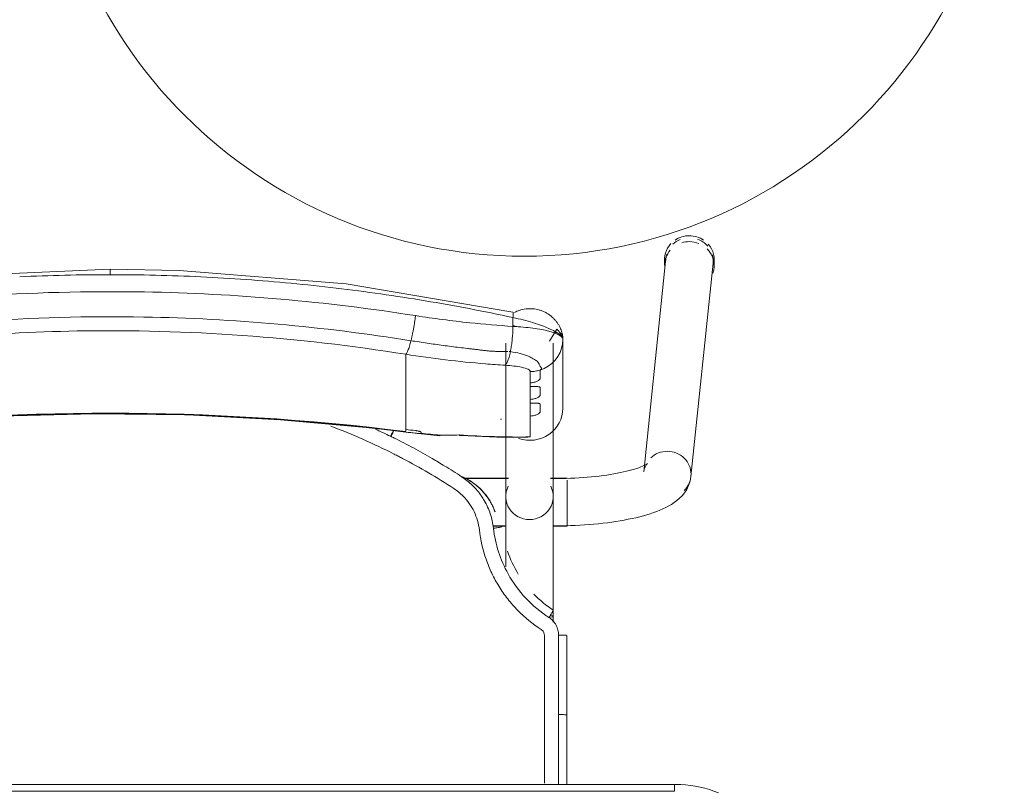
# Model space of a CAD drawing. Header units: metres. Extents: x 3 to 43.5, y -74 to -48.5.
# Tile 122 of 209: x 37.633 to 38.064, y -55.584 to -55.247. Entities that reach past the tile are written whole.
import ezdxf

# ---------------------------------------------------------------- set-up
doc = ezdxf.new("R2010")
doc.units = ezdxf.units.M
doc.layers.add('I-FURN', color=7, linetype='Continuous', lineweight=18)
doc.layers.add('M-MNTG-IDEN', color=1, linetype='Continuous', lineweight=9, true_color=0xff0000)

# ---------------------------------------------------------------- blocks, each defined once
blk = doc.blocks.new('ConjuntoParaAlunoTamanho6 - CJA06_ConjuntoParaAlunoTamanho6-V18-1PAV - FRIGORÍFICA')
at = {"layer": 'I-FURN', "color": 253, "true_color": 0xaaaaaa}
for p, q in [((0.24321, 0.29526), (0.23354, 0.20182)), ((0.24254, 0.29456), (0.24254, 0.29197)), ((0.25413, 0.19969), (0.2638, 0.29312)), ((0.2643, 0.29197), (0.2643, 0.29456)), ((0.1981, 0.22964), (0.1981, 0.25969)), ((0.17315, 0.25812), (0.17315, 0.19097)), ((0.17457, 0.25441), (0.17513, 0.25435)), ((0.19385, 0.19097), (0.19385, 0.25812)), ((0.19685, 0.25395), (0.19754, 0.2558)), ((0.12943, 0.2438), (0.12943, 0.25317)), ((0.19471, 0.25062), (0.1959, 0.25221)), ((0.1959, 0.25221), (0.19685, 0.25395)), ((0.12943, 0.24214), (0.12943, 0.2438)), ((0.12943, 0.24214), (0.12943, 0.23653)), ((0.18386, 0.23904), (0.18386, 0.24073)), ((0.12943, 0.23653), (0.12943, 0.23486)), ((0.12943, 0.23486), (0.12943, 0.22925)), ((0.18386, 0.23176), (0.18386, 0.23345)), ((0.12943, 0.22759), (0.12943, 0.22925)), ((0.12943, 0.22759), (0.12943, 0.22197)), ((0.17076, 0.22479), (0.17118, 0.22478)), ((0.18386, 0.21701), (0.18386, 0.22617)), ((0.12943, 0.22031), (0.12943, 0.22197)), ((0.12946, 0.21915), (0.14434, 0.21757)), ((0.17944, 0.21689), (0.18173, 0.21678)), ((0.17429, 0.19894), (0.15474, 0.19894)), ((0.17429, 0.19879), (0.15494, 0.19879)), ((0.2, 0.19894), (0.19271, 0.19894)), ((0.19385, 0.19879), (0.19271, 0.19879)), ((0.19385, 0.19845), (0.19385, 0.19879)), ((0.19385, 0.19764), (0.19385, 0.19845)), ((0.2, 0.1938), (0.2, 0.19814)), ((0.19385, 0.1916), (0.19385, 0.19367)), ((0.2, 0.18573), (0.2, 0.19364)), ((0.19385, 0.18582), (0.19385, 0.18688)), ((0.19385, 0.18371), (0.19385, 0.18582)), ((0.2, 0.17794), (0.2, 0.1856)), ((0.16757, 0.17809), (0.17268, 0.17809)), ((0.1676, 0.17794), (0.17323, 0.17794)), ((0.19377, 0.17794), (0.2, 0.17794)), ((0.19385, 0.17809), (0.19385, 0.17951)), ((0.19385, 0.13604), (0.19385, 0.13857)), ((0.19983, 0.13021), (0.19982, 0.0953)), ((0.19982, 0.06497), (0.19982, 0.0953)), ((0.247, 0.06497), (-0.247, 0.06497)), ((0.247, 0.06497), (-0.247, 0.06497)), ((0.247, 0.06497), (0.247, 0.06197))]:
    blk.add_line(p, q, dxfattribs=at)
at = {"layer": 'I-FURN', "color": 253, "true_color": 0xaaaaaa, "flags": 128}
for points in [[(0.0001, 0.2904), (-0.07267, 0.28721), (-0.14486, 0.2777), (-0.17603, 0.27161)], [(0.17623, 0.27161), (0.10331, 0.28398), (0.03018, 0.28985), (0.0001, 0.2904)], [(0.17627, 0.2654), (0.17627, 0.26637), (0.17627, 0.26734), (0.17627, 0.26831), (0.17627, 0.26928)], [(0.1981, 0.25971), (0.19792, 0.26092), (0.19739, 0.26208), (0.1954, 0.2642), (0.19227, 0.25896)], [(0.19754, 0.2558), (0.19796, 0.25773), (0.1981, 0.25969)], [(0.1981, 0.25971), (0.1981, 0.2522), (0.1981, 0.24468)], [(0.1981, 0.22964), (0.1981, 0.23715), (0.1981, 0.24467), (0.1981, 0.25218), (0.1981, 0.25969)], [(0.19172, 0.24799), (0.19331, 0.2492), (0.19471, 0.25062)], [(0.18386, 0.24073), (0.18386, 0.24195), (0.18386, 0.24317), (0.18386, 0.24439), (0.18386, 0.24561)], [(0.1881, 0.24628), (0.18997, 0.24701), (0.19172, 0.24799)], [(0.1881, 0.24628), (0.1881, 0.24532), (0.1881, 0.24435), (0.1881, 0.24339), (0.1881, 0.24243)], [(0.18386, 0.23345), (0.18386, 0.23485), (0.18386, 0.23624), (0.18386, 0.23764), (0.18386, 0.23904)], [(0.1881, 0.23868), (0.1881, 0.2378), (0.1881, 0.23692), (0.1881, 0.23603), (0.1881, 0.23515)], [(0.18386, 0.22617), (0.18386, 0.22757), (0.18386, 0.22897), (0.18386, 0.23036), (0.18386, 0.23176)], [(0.1881, 0.23141), (0.1881, 0.23052), (0.1881, 0.22964), (0.1881, 0.22876), (0.1881, 0.22787)], [(-0.12926, 0.21915), (-0.08865, 0.22342), (-0.0479, 0.2261), (-0.00707, 0.22717), (0.03376, 0.22666), (0.07455, 0.22454), (0.11521, 0.22083), (0.12946, 0.21915)], [(0.12943, 0.21937), (0.12943, 0.21961), (0.12943, 0.21984), (0.12943, 0.22007), (0.12943, 0.22031)], [(0.1361, 0.21901), (0.1361, 0.21893), (0.1361, 0.21886), (0.1361, 0.21878), (0.1361, 0.2187)], [(0.15351, 0.21761), (0.16928, 0.2169), (0.18131, 0.21677)], [(0.18173, 0.21678), (0.18279, 0.21686), (0.18386, 0.21701)], [(0.23507, 0.20536), (0.23501, 0.20531), (0.23482, 0.20518), (0.23451, 0.20499), (0.23408, 0.20476), (0.23355, 0.20449), (0.23291, 0.2042), (0.23217, 0.20389), (0.23133, 0.20358), (0.23041, 0.20326), (0.22941, 0.20294), (0.22832, 0.20262), (0.22717, 0.2023), (0.22594, 0.20199), (0.22464, 0.20169), (0.22328, 0.2014), (0.22186, 0.20112), (0.22039, 0.20086), (0.21886, 0.2006), (0.21729, 0.20036), (0.21567, 0.20014), (0.214, 0.19993), (0.2123, 0.19973), (0.21057, 0.19956), (0.2088, 0.1994), (0.207, 0.19926), (0.20518, 0.19913), (0.20334, 0.19903), (0.20148, 0.19894), (0.19961, 0.19888), (0.19772, 0.19883), (0.19583, 0.1988), (0.19394, 0.19879), (0.19385, 0.19879)], [(0.23354, 0.20182), (0.23373, 0.20287), (0.23403, 0.20376), (0.23437, 0.20445), (0.23469, 0.20492), (0.23492, 0.20521), (0.23505, 0.20534), (0.23507, 0.20536)], [(0.25413, 0.19969), (0.25375, 0.19762), (0.25311, 0.19572), (0.25226, 0.19403), (0.25129, 0.19256), (0.25023, 0.19128), (0.24913, 0.19017), (0.24799, 0.18919), (0.24683, 0.18832), (0.24563, 0.18753), (0.24441, 0.18681), (0.24316, 0.18615), (0.24188, 0.18553), (0.24055, 0.18496), (0.23919, 0.18441), (0.23778, 0.1839), (0.23633, 0.18341), (0.23483, 0.18295), (0.2333, 0.18251), (0.23171, 0.1821), (0.23008, 0.1817), (0.22841, 0.18133), (0.2267, 0.18098), (0.22495, 0.18064), (0.22315, 0.18033), (0.22132, 0.18004), (0.21946, 0.17976), (0.21756, 0.17951), (0.21562, 0.17928), (0.21366, 0.17906), (0.21168, 0.17887), (0.20967, 0.1787), (0.20763, 0.17855), (0.20558, 0.17842), (0.20352, 0.17831), (0.20144, 0.17823), (0.19935, 0.17816), (0.19725, 0.17811), (0.19515, 0.17809), (0.19385, 0.17809)], [(0.17315, 0.16015), (0.17315, 0.162), (0.17315, 0.16382), (0.17315, 0.1656), (0.17315, 0.16735), (0.17315, 0.16905), (0.17315, 0.17071), (0.17315, 0.17233), (0.17315, 0.1739), (0.17315, 0.17541), (0.17315, 0.17687), (0.17315, 0.17828), (0.17315, 0.17963), (0.17315, 0.18092), (0.17315, 0.18215), (0.17315, 0.18331), (0.17315, 0.18441), (0.17315, 0.18544), (0.17315, 0.1864), (0.17315, 0.18729), (0.17315, 0.1881), (0.17315, 0.18885), (0.17315, 0.18951), (0.17315, 0.19011), (0.17315, 0.19062), (0.17315, 0.19097)], [(0.19385, 0.19097), (0.19385, 0.19051), (0.19385, 0.18998), (0.19385, 0.18937), (0.19385, 0.18869), (0.19385, 0.18793), (0.19385, 0.1871), (0.19385, 0.18619), (0.19385, 0.18522), (0.19385, 0.18417), (0.19385, 0.18306), (0.19385, 0.18188), (0.19385, 0.18064), (0.19385, 0.17934), (0.19385, 0.17798), (0.19385, 0.17656), (0.19385, 0.17508), (0.19385, 0.17355), (0.19385, 0.17198), (0.19385, 0.17035), (0.19385, 0.16868), (0.19385, 0.16696), (0.19385, 0.16521), (0.19385, 0.16342), (0.19385, 0.16159), (0.19385, 0.15974), (0.19385, 0.15785), (0.19385, 0.15594), (0.19385, 0.15401), (0.19385, 0.15206), (0.19385, 0.15009), (0.19385, 0.14811), (0.19385, 0.14612), (0.19385, 0.14413), (0.19385, 0.14213), (0.19385, 0.14013), (0.19385, 0.13857)], [(0.16841, 0.18432), (0.16841, 0.18434), (0.16841, 0.18435), (0.16841, 0.18437), (0.16841, 0.18438)], [(0.19623, 0.13025), (0.19623, 0.12639), (0.19623, 0.12254), (0.19623, 0.11868), (0.19623, 0.11483), (0.19623, 0.11097), (0.19623, 0.10712), (0.19623, 0.10327), (0.19623, 0.09941), (0.19623, 0.09556)], [(0.2662, 0.06136), (0.26421, 0.06209), (0.2622, 0.06274), (0.26015, 0.06331), (0.25809, 0.06379), (0.25601, 0.0642), (0.25391, 0.06451), (0.25181, 0.06475), (0.24969, 0.0649), (0.24757, 0.06496), (0.247, 0.06497)], [(0.247, 0.06197), (0.1235, 0.06197), (0, 0.06197), (-0.1235, 0.06197), (-0.247, 0.06197)], [(-0.247, 0.06197), (-0.1235, 0.06197), (0, 0.06197), (0.1235, 0.06197), (0.247, 0.06197)]]:
    blk.add_lwpolyline(points, dxfattribs=at)
at = {"layer": 'I-FURN', "color": 253, "true_color": 0xaaaaaa}
for centre, major_axis, ratio, start_param, end_param in [((0.25342, 0.29456), (0.01088, 0), 0.965926, 2.404321, 3.312013), ((0.25351, 0.29419), (-0.01029, 0.00107), 0.967158, 5.223081, 5.597593), ((0.25342, 0.29456), (0.01088, 0), 0.965926, 1.570796, 2.182166), ((0.25342, 0.29197), (-0.01088, 0), 0.965926, 4.712389, 5.025562), ((0.25342, 0.29456), (-0.01088, 0), 0.965926, 4.098128, 4.712389), ((0.25342, 0.29197), (0.01088, 0), 0.965926, 1.176355, 1.570796), ((0.25351, 0.29419), (-0.01029, 0.00107), 0.967158, 3.921544, 4.46746), ((0.25342, 0.29197), (0.01088, 0), 0.965926, 2.446266, 3.141593), ((0.25342, 0.29197), (0.01088, 0), 0.965926, 5.959867, 7.062609), ((0.25342, 0.29456), (0.01088, 0), 0.965926, 6.052088, 6.985956), ((0.25351, 0.29419), (-0.01029, 0.00107), 0.967158, 6.102343, 6.382991), ((0.25351, 0.29419), (-0.01029, 0.00107), 0.967158, 3.141593, 3.502975), ((0.0001, -0.77159), (1.0211, 0), 0.978148, 1.443771, 1.697822), ((0.0001, -0.77117), (1.0209, 0), 0.978148, 1.443771, 1.697822), ((0.1837, 0.22964), (0.0144, 0), 0.978148, 4.362105, 6.283185), ((0.17947, 0.60356), (0.395, 0), 0.978148, 4.585364, 4.595996), ((0.17947, 0.60221), (0.3948, 0), 0.978148, 4.585364, 4.595936), ((0.17947, 0.60263), (0.395, 0), 0.978148, 4.602237, 4.623287), ((0.14521, 0.22754), (0.00087, 0.00996), 0.018501, 2.93296, 3.325659), ((0.17947, 0.60336), (0.395, 0), 0.978148, 4.644485, 4.723499), ((0.24383, 0.20075), (-0.01029, 0.00107), 0.967158, 4.812195, 5.597593), ((0.24383, 0.20075), (-0.01029, 0.00107), 0.967158, 3.241398, 4.812195), ((0.24383, 0.20075), (-0.01029, 0.00107), 0.967158, 2.456, 3.241398), ((0.1835, 0.19097), (0.01035, 0), 0.978148, 2.686587, 4.712389), ((0.1835, 0.19097), (0.01035, 0), 0.978148, 4.712389, 6.738191), ((0.1835, 0.13857), (0.01035, 0), 0.069756, 5.759587, 6.776353)]:
    blk.add_ellipse(centre, major_axis=major_axis, ratio=ratio, start_param=start_param, end_param=end_param, dxfattribs=at)
for points in [[(0.0001, 0.29036), (0.0001, 0.29029), (0.0001, 0.29001), (0.0001, 0.28916), (0.0001, 0.28841), (0.0001, 0.28802)], [(-0.01972, 0.28779), (-0.02633, 0.28763), (-0.03293, 0.2874), (-0.03953, 0.28708)], [(0.0001, 0.28802), (-0.00651, 0.28802), (-0.01312, 0.28795), (-0.01972, 0.28779)], [(0.01992, 0.28779), (0.01332, 0.28795), (0.00671, 0.28802), (0.0001, 0.28802)], [(0.03973, 0.28708), (0.03313, 0.2874), (0.02653, 0.28763), (0.01992, 0.28779)], [(0.0595, 0.28591), (0.05292, 0.28638), (0.04633, 0.28677), (0.03973, 0.28708)], [(0.07921, 0.28427), (0.07265, 0.28489), (0.06608, 0.28544), (0.0595, 0.28591)], [(0.09885, 0.28217), (0.09232, 0.28294), (0.08577, 0.28365), (0.07921, 0.28427)], [(0.11839, 0.27961), (0.11189, 0.28054), (0.10538, 0.28139), (0.09885, 0.28217)], [(0.13782, 0.27661), (0.13136, 0.27768), (0.12489, 0.27868), (0.11839, 0.27961)], [(0.15712, 0.27316), (0.15071, 0.27438), (0.14427, 0.27553), (0.13782, 0.27661)], [(0.17627, 0.26928), (0.16991, 0.27065), (0.16353, 0.27194), (0.15712, 0.27316)], [(0.17627, 0.26928), (0.17633, 0.26966), (0.17642, 0.27037), (0.17644, 0.2712), (0.17636, 0.27149), (0.1763, 0.27156)], [(0.13164, 0.25914), (0.13175, 0.25959), (0.13198, 0.26053), (0.13231, 0.26203), (0.13262, 0.26359), (0.13292, 0.2652), (0.1332, 0.26684), (0.13344, 0.26848), (0.13359, 0.26956), (0.13366, 0.2701)], [(0.17513, 0.25435), (0.1752, 0.25471), (0.17534, 0.25544), (0.17553, 0.25659), (0.17571, 0.25778), (0.17586, 0.25902), (0.17599, 0.26028), (0.1761, 0.26156), (0.17618, 0.26285), (0.17624, 0.26413), (0.17626, 0.26498), (0.17627, 0.2654)], [(0.1981, 0.25969), (0.1981, 0.26035), (0.19703, 0.26165), (0.19239, 0.26338), (0.18523, 0.2647), (0.17934, 0.26523), (0.17627, 0.2654)], [(0.17811, 0.26528), (0.17751, 0.26545), (0.1769, 0.26561), (0.17629, 0.26577)], [(0.12943, 0.25317), (0.12952, 0.25327), (0.1297, 0.25353), (0.13, 0.25409), (0.13031, 0.25481), (0.13064, 0.25568), (0.13097, 0.2567), (0.1313, 0.25786), (0.13153, 0.2587), (0.13164, 0.25914)], [(0.17285, 0.2484), (0.17297, 0.2485), (0.1732, 0.24877), (0.17355, 0.24934), (0.17389, 0.25006), (0.17423, 0.25093), (0.17455, 0.25195), (0.17485, 0.25308), (0.17504, 0.25392), (0.17513, 0.25435)], [(0.18386, 0.24561), (0.18422, 0.24561), (0.18494, 0.24565), (0.18601, 0.24578), (0.18707, 0.24599), (0.18776, 0.24617), (0.1881, 0.24628)], [(0.12434, 0.2095), (0.11529, 0.21408), (0.10607, 0.21814), (0.09666, 0.22168)], [(0.11594, 0.2205), (0.11821, 0.21947), (0.12046, 0.21841), (0.1227, 0.21732)], [(0.1227, 0.21732), (0.12291, 0.21776), (0.12336, 0.21866), (0.12377, 0.21945), (0.12395, 0.2198)], [(0.1336, 0.21981), (0.13377, 0.21979), (0.1341, 0.21974), (0.13456, 0.21967), (0.13499, 0.21957), (0.13538, 0.21946), (0.13569, 0.21935), (0.13593, 0.21923), (0.13606, 0.21912), (0.1361, 0.21905), (0.1361, 0.21901)], [(0.12436, 0.21651), (0.12408, 0.21665), (0.12353, 0.21692), (0.12297, 0.21719), (0.1227, 0.21732)], [(0.12334, 0.21813), (0.12319, 0.21783), (0.12304, 0.21753), (0.12289, 0.21723)], [(0.12395, 0.21936), (0.12377, 0.21898), (0.12356, 0.21856), (0.12335, 0.21813)], [(0.14098, 0.20758), (0.13826, 0.20916), (0.13276, 0.21224), (0.12717, 0.21512), (0.12436, 0.21651)], [(0.1361, 0.2187), (0.1361, 0.21868), (0.13609, 0.21865), (0.13607, 0.21862), (0.13605, 0.2186)], [(0.14432, 0.21779), (0.14576, 0.21776), (0.1486, 0.21775), (0.15133, 0.21782), (0.15267, 0.21788)], [(0.15267, 0.21788), (0.1532, 0.21758), (0.15369, 0.21752), (0.15417, 0.21772)], [(0.12798, 0.20762), (0.12738, 0.20794), (0.12617, 0.20857), (0.12495, 0.20919), (0.12434, 0.2095)], [(0.1504, 0.19445), (0.14673, 0.19684), (0.13935, 0.20142), (0.13181, 0.20561), (0.12798, 0.20762)], [(0.14635, 0.20432), (0.14546, 0.20487), (0.14368, 0.20597), (0.14188, 0.20704), (0.14098, 0.20758)], [(0.15378, 0.19963), (0.15256, 0.20043), (0.1501, 0.202), (0.14762, 0.20355), (0.14638, 0.20431)], [(0.15863, 0.1971), (0.15703, 0.19822), (0.15531, 0.19916), (0.1535, 0.1999)], [(0.15374, 0.19972), (0.15472, 0.19931), (0.15575, 0.19881), (0.1568, 0.1982)], [(0.1625, 0.1911), (0.16134, 0.1928), (0.15869, 0.19594), (0.1555, 0.19851), (0.15378, 0.19963)], [(0.15448, 0.19112), (0.15386, 0.19174), (0.15256, 0.19292), (0.15114, 0.19396), (0.1504, 0.19445)], [(0.16156, 0.17636), (0.16124, 0.17915), (0.15968, 0.18454), (0.15645, 0.18912), (0.15448, 0.19112)], [(0.16371, 0.18924), (0.16352, 0.18955), (0.16313, 0.19018), (0.16271, 0.1908), (0.1625, 0.1911)], [(0.16501, 0.19076), (0.16537, 0.19026), (0.16604, 0.18925), (0.16695, 0.18767), (0.16775, 0.18603), (0.1682, 0.1849), (0.16841, 0.18432)], [(0.16774, 0.17706), (0.1675, 0.1792), (0.16656, 0.18343), (0.16479, 0.18738), (0.16371, 0.18924)], [(0.17146, 0.1778), (0.17147, 0.17776), (0.17128, 0.17766), (0.17046, 0.17746), (0.16921, 0.17725), (0.16823, 0.17712), (0.16774, 0.17706)], [(0.1786, 0.15703), (0.17667, 0.16018), (0.1751, 0.16355), (0.1739, 0.16704)], [(0.19391, 0.14119), (0.19084, 0.14321), (0.18795, 0.1456), (0.18537, 0.14827)], [(0.19199, 0.13805), (0.19225, 0.13846), (0.19278, 0.13928), (0.19344, 0.14033), (0.19385, 0.14103), (0.19393, 0.14119), (0.19391, 0.14119)], [(0.19623, 0.13025), (0.19622, 0.13104), (0.19604, 0.13255), (0.19519, 0.13473), (0.19383, 0.13663), (0.19265, 0.13762), (0.19199, 0.13805)], [(0.19, 0.13025), (0.19, 0.1305), (0.18994, 0.13099), (0.18966, 0.1317), (0.18922, 0.13231), (0.18884, 0.13263), (0.18863, 0.13277)], [(0.19, 0.09555), (0.19, 0.09868), (0.19, 0.10482), (0.19, 0.11314), (0.19, 0.12173), (0.19, 0.1274), (0.19, 0.13025)], [(0.19982, 0.1302), (0.19984, 0.13021), (0.19969, 0.13022), (0.19891, 0.13024), (0.1977, 0.13025), (0.19672, 0.13025), (0.19623, 0.13025)], [(0.19982, 0.1302), (0.19982, 0.12729), (0.19982, 0.12438), (0.19982, 0.12147)], [(0.19982, 0.09529), (0.19982, 0.1011), (0.19982, 0.11273), (0.19982, 0.12438), (0.19982, 0.1302)], [(0.19982, 0.11273), (0.19982, 0.10691), (0.19982, 0.1011), (0.19982, 0.09528)], [(0.19623, 0.09556), (0.19662, 0.09556), (0.19701, 0.09556), (0.19738, 0.09555)], [(0.19738, 0.09555), (0.19775, 0.09554), (0.1981, 0.09553), (0.19841, 0.09551)], [(0.19982, 0.0953), (0.19982, 0.0953), (0.19982, 0.09529), (0.19982, 0.09529)], [(0.19982, 0.06497), (0.19982, 0.07507), (0.19982, 0.08518), (0.19982, 0.09529)], [(0.19982, 0.07534), (0.19982, 0.07188), (0.19982, 0.06842), (0.19982, 0.06497)]]:
    blk.add_open_spline(points, degree=3, dxfattribs=at)
for points, knots in [([(-0.13346, 0.2701), (-0.0847, 0.2778), (0.00519, 0.28415), (0.09466, 0.27626), (0.13366, 0.2701)], [-1, -1, -1, -1, -0.444444, 0, 0, 0, 0]), ([(0.17699, 0.27153), (0.17765, 0.27187), (0.17927, 0.27255), (0.18196, 0.27315), (0.18496, 0.2732), (0.18741, 0.27274), (0.18905, 0.27216), (0.18996, 0.27176), (0.19062, 0.27143), (0.19127, 0.27106), (0.19212, 0.27051), (0.19313, 0.26973), (0.19423, 0.2687), (0.19516, 0.26763), (0.19594, 0.26656), (0.1966, 0.26547), (0.19712, 0.26439), (0.19752, 0.26334), (0.1978, 0.26234), (0.19804, 0.26108), (0.1981, 0.26023), (0.1981, 0.25971)], [0.3275759, 0.3275759, 0.3275759, 0.3275759, 0.375, 0.4375, 0.5, 0.5625, 0.59375, 0.609375, 0.625, 0.640625, 0.65625, 0.6875, 0.71875, 0.75, 0.78125, 0.8125, 0.84375, 0.875, 0.90625, 0.9375, 1, 1, 1, 1]), ([(-0.13144, 0.25914), (-0.08343, 0.26683), (0.00512, 0.27318), (0.09323, 0.26529), (0.13164, 0.25914)], [-1, -1, -1, -1, -0.444444, 0, 0, 0, 0]), ([(0.13366, 0.2701), (0.14155, 0.26885), (0.15578, 0.26699), (0.16997, 0.2658), (0.17627, 0.2654)], [-1, -1, -1, -1, -0.444444, 0, 0, 0, 0]), ([(0.17627, 0.26928), (0.1778, 0.26895), (0.18084, 0.26823), (0.1851, 0.26704), (0.18885, 0.26578), (0.19302, 0.26411), (0.19708, 0.26187), (0.1981, 0.26034), (0.1981, 0.25971)], [0, 0, 0, 0, 0.125, 0.25, 0.375, 0.5, 0.75, 1, 1, 1, 1]), ([(0.12943, 0.25317), (0.08224, 0.26075), (-0.00484, 0.26702), (-0.09148, 0.25924), (-0.12923, 0.25317)], [-1, -1, -1, -1, -0.444444, 0, 0, 0, 0]), ([(0.13164, 0.25914), (0.13399, 0.25877), (0.13871, 0.25805), (0.14577, 0.25706), (0.15166, 0.25629), (0.15577, 0.2558), (0.15812, 0.25552), (0.15988, 0.25532), (0.16163, 0.25511), (0.16339, 0.25489), (0.16514, 0.25469), (0.16691, 0.25455), (0.16868, 0.25447), (0.17104, 0.2544), (0.17282, 0.25442), (0.17401, 0.25447)], [0, 0, 0, 0, 0.166667, 0.333333, 0.5, 0.583333, 0.625, 0.666667, 0.708333, 0.75, 0.791667, 0.833333, 0.875, 0.916667, 1, 1, 1, 1]), ([(0.19589, 0.26257), (0.19565, 0.26263), (0.19517, 0.26271), (0.1947, 0.26267), (0.19448, 0.26263)], [0.3140409, 0.3140409, 0.3140409, 0.3140409, 0.375, 0.4333514, 0.4333514, 0.4333514, 0.4333514]), ([(0.1981, 0.25971), (0.1981, 0.26024), (0.19787, 0.26101), (0.19723, 0.26183), (0.19682, 0.26214), (0.1966, 0.26226)], [0, 0, 0, 0, 0.125, 0.1875, 0.25, 0.25, 0.25, 0.25]), ([(0.17513, 0.25435), (0.17661, 0.25414), (0.17948, 0.25358), (0.18284, 0.25246), (0.1849, 0.25145), (0.18608, 0.25069), (0.18754, 0.24953), (0.18812, 0.24854), (0.1881, 0.24778)], [0, 0, 0, 0, 0.2, 0.4, 0.55, 0.625, 0.7, 1, 1, 1, 1]), ([(0.12943, 0.25317), (0.13522, 0.25225), (0.14681, 0.25064), (0.16129, 0.24919), (0.16997, 0.24858), (0.17285, 0.2484)], [0, 0, 0, 0, 0.4, 0.8, 1, 1, 1, 1]), ([(0.17285, 0.2484), (0.17555, 0.24823), (0.17966, 0.24775), (0.18317, 0.24668), (0.18386, 0.24597), (0.18386, 0.24561)], [0, 0, 0, 0, 0.444444, 0.722222, 1, 1, 1, 1]), ([(0.1881, 0.24778), (0.18821, 0.24772), (0.18836, 0.24763), (0.18849, 0.24751), (0.18856, 0.24744), (0.1886, 0.24738), (0.18864, 0.24733), (0.1887, 0.24726), (0.18876, 0.24718), (0.1888, 0.24708), (0.18879, 0.247), (0.18877, 0.24693), (0.18873, 0.24686), (0.18866, 0.24676), (0.1885, 0.24657), (0.18828, 0.2464), (0.1881, 0.24628)], [0, 0, 0, 0, 0.166667, 0.25, 0.291667, 0.333333, 0.375, 0.416667, 0.5, 0.583333, 0.625, 0.666667, 0.708333, 0.75, 0.833333, 1, 1, 1, 1]), ([(0.1881, 0.24243), (0.1881, 0.24236), (0.18804, 0.24222), (0.18782, 0.24198), (0.18743, 0.2417), (0.18691, 0.24142), (0.18629, 0.24117), (0.18532, 0.24088), (0.18448, 0.24075), (0.18386, 0.24073)], [0, 0, 0, 0, 0.125, 0.25, 0.375, 0.5, 0.625, 0.75, 1, 1, 1, 1]), ([(0.18386, 0.23904), (0.18448, 0.23902), (0.18532, 0.23903), (0.18629, 0.23904), (0.18691, 0.23904), (0.18743, 0.23902), (0.18782, 0.23896), (0.18804, 0.23885), (0.1881, 0.23875), (0.1881, 0.23868)], [0, 0, 0, 0, 0.25, 0.375, 0.5, 0.625, 0.75, 0.875, 1, 1, 1, 1]), ([(0.1881, 0.23515), (0.1881, 0.23508), (0.18804, 0.23494), (0.18782, 0.2347), (0.18743, 0.23442), (0.18691, 0.23414), (0.18629, 0.23389), (0.18532, 0.2336), (0.18448, 0.23348), (0.18386, 0.23345)], [0, 0, 0, 0, 0.125, 0.25, 0.375, 0.5, 0.625, 0.75, 1, 1, 1, 1]), ([(0.18386, 0.23176), (0.18448, 0.23175), (0.18532, 0.23175), (0.18629, 0.23176), (0.18691, 0.23176), (0.18743, 0.23174), (0.18782, 0.23168), (0.18804, 0.23158), (0.1881, 0.23147), (0.1881, 0.23141)], [0, 0, 0, 0, 0.25, 0.375, 0.5, 0.625, 0.75, 0.875, 1, 1, 1, 1]), ([(0.1881, 0.22787), (0.1881, 0.22781), (0.18804, 0.22767), (0.18782, 0.22742), (0.18743, 0.22714), (0.18691, 0.22687), (0.18629, 0.22661), (0.18532, 0.22633), (0.18448, 0.2262), (0.18386, 0.22617)], [0, 0, 0, 0, 0.125, 0.25, 0.375, 0.5, 0.625, 0.75, 1, 1, 1, 1]), ([(0.13605, 0.2186), (0.13602, 0.21857), (0.13593, 0.21853), (0.13575, 0.2185), (0.13549, 0.21849), (0.13508, 0.2185), (0.13445, 0.21856), (0.1339, 0.21862), (0.1336, 0.21866)], [0, 0, 0, 0, 0.125, 0.25, 0.375, 0.5, 0.75, 1, 1, 1, 1]), ([(0.15683, 0.19818), (0.15764, 0.19771), (0.15919, 0.19669), (0.16207, 0.19434), (0.16393, 0.19226), (0.16501, 0.19076)], [0, 0, 0, 0, 0.25, 0.5, 1, 1, 1, 1]), ([(0.16841, 0.18438), (0.16796, 0.18563), (0.16686, 0.18807), (0.16383, 0.19273), (0.16081, 0.19558), (0.15863, 0.1971)], [0, 0, 0, 0, 0.25, 0.5, 1, 1, 1, 1]), ([(0.16774, 0.17706), (0.16854, 0.1701), (0.17345, 0.15474), (0.18461, 0.14281), (0.19199, 0.13805)], [0, 0, 0, 0, 0.444444, 1, 1, 1, 1]), ([(0.18863, 0.13277), (0.18486, 0.13521), (0.17974, 0.13937), (0.17389, 0.14605), (0.17007, 0.15149), (0.1669, 0.15732), (0.16353, 0.16552), (0.16208, 0.17192), (0.16156, 0.17636)], [0, 0, 0, 0, 0.25, 0.375, 0.5, 0.625, 0.75, 1, 1, 1, 1]), ([(0.19, 0.06548), (0.19, 0.06617), (0.19, 0.06811), (0.19, 0.07088), (0.19, 0.07365), (0.19, 0.07618), (0.19, 0.07838), (0.19, 0.0801), (0.19, 0.08153), (0.19, 0.08284), (0.19, 0.08398), (0.19, 0.08486), (0.19, 0.08558), (0.19, 0.08626), (0.19, 0.0868), (0.19, 0.08716), (0.19, 0.08749), (0.19, 0.08795), (0.19, 0.08848), (0.19, 0.089), (0.19, 0.08963), (0.19, 0.09074), (0.19, 0.09261), (0.19, 0.0945), (0.19, 0.09555)], [0.4659091, 0.4659091, 0.4659091, 0.4659091, 0.4772727, 0.5, 0.5227273, 0.5454545, 0.5681818, 0.5909091, 0.6136364, 0.6363636, 0.6590909, 0.6818182, 0.7045455, 0.7272727, 0.75, 0.7727273, 0.7954545, 0.8181818, 0.8409091, 0.8636364, 0.8863636, 0.9090909, 0.9545455, 1, 1, 1, 1]), ([(0.19618, 0.06498), (0.19616, 0.06721), (0.1961, 0.07741), (0.19616, 0.08755), (0.19623, 0.09556)], [0.8400419, 0.8400419, 0.8400419, 0.8400419, 0.875, 1, 1, 1, 1]), ([(0.19841, 0.09551), (0.19872, 0.09549), (0.19926, 0.09545), (0.19973, 0.09538), (0.19982, 0.09532), (0.19982, 0.0953)], [0.4, 0.4, 0.4, 0.4, 0.6, 0.8, 0.9699288, 0.9699288, 0.9699288, 0.9699288])]:
    blk.add_open_spline(points, degree=3, knots=knots, dxfattribs=at)
blk = doc.blocks.new('4 GRE - ESCOLA DE CINEMA E AUDIOVISUAL CINE REX R07_rvt-1-1PAV - FRIGORÍFICA')
at = {"layer": 'I-FURN', "color": 253, "lineweight": 18, "true_color": 0xaaaaaa}
blk.add_blockref('ConjuntoParaAlunoTamanho6 - CJA06_ConjuntoParaAlunoTamanho6-V18-1PAV - FRIGORÍFICA', (37.67274, -55.6463), dxfattribs=at)
blk = doc.blocks.new('M_Identificador de auxiliar MEP_BTS - Em caixas-891259-1PAV - FRIGORÍFICA')
at = {"layer": 'M-MNTG-IDEN'}
blk.add_circle((0, 0), 0.0028, dxfattribs=at)
blk.add_arc((0, 0), 0.0028, 180, 360, dxfattribs=at)

msp = doc.modelspace()

# ---------------------------------------------------------------- block references
at = {"lineweight": 5}
msp.add_blockref('4 GRE - ESCOLA DE CINEMA E AUDIOVISUAL CINE REX R07_rvt-1-1PAV - FRIGORÍFICA', (0, 0), dxfattribs=at)
at = {"layer": 'M-MNTG-IDEN', "xscale": 74.99999999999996, "yscale": 74.99999999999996, "zscale": 74.99999999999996}
msp.add_blockref('M_Identificador de auxiliar MEP_BTS - Em caixas-891259-1PAV - FRIGORÍFICA', (37.85395, -55.14019), dxfattribs=at)

doc.saveas('drawing.dxf')
